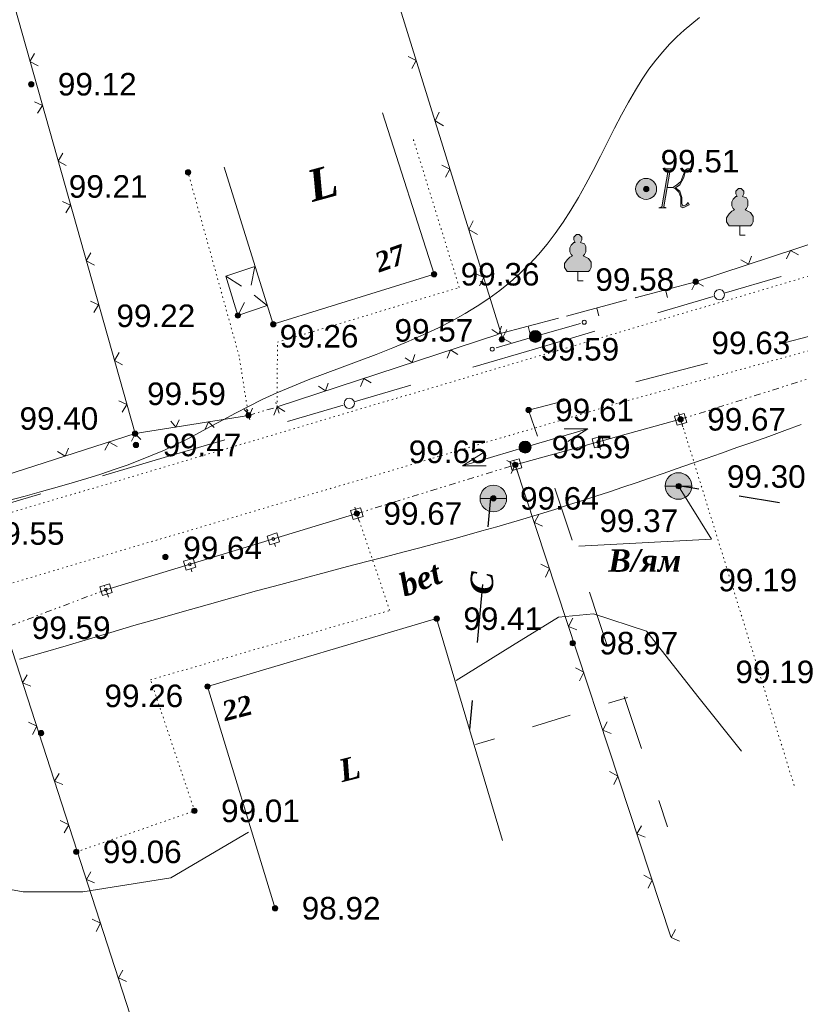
# Model space of a CAD drawing. Header units: millimetres. Extents: x 9396 to 25236, y 15106 to 31102.
# Tile 178 of 256: x 11106 to 11165, y 16405 to 16479. Entities that reach past the tile are written whole.
import ezdxf
from ezdxf.enums import TextEntityAlignment as Align

# ---------------------------------------------------------------- set-up
doc = ezdxf.new("R2010")
doc.units = ezdxf.units.MM
for name, pattern in [('DIVIDE', [1.25, 0.5, -0.25, 0, -0.25, 0, -0.25]), ('DOT', [0.25, 0, -0.25]), ('HIDDEN', [0.375, 0.25, -0.125])]:
    doc.linetypes.add(name, pattern=pattern)
for name, color, linetype, lineweight, true_color in [('1001010', 7, 'Continuous', 9, 0x000000), ('10010110', 7, 'Continuous', 20, 0xa25100), ('1060000', 7, 'Continuous', 9, 0x000000), ('1070000', 7, 'DOT', 9, 0x000000), ('2030012', 7, 'Continuous', 9, 0x000000), ('21100200', 7, 'HIDDEN', 0, 0x800080), ('3000105', 7, 'DIVIDE', 9, 0x000000), ('3000130', 7, 'Continuous', 9, 0x000000), ('3000220', 7, 'Continuous', 9, 0x000000), ('3000260', 7, 'Continuous', 9, 0x000000), ('4000210', 7, 'Continuous', 9, 0x000000), ('5010210', 7, 'Continuous', 20, 0x008000), ('5010320', 7, 'Continuous', 20, 0x800000), ('5010410', 7, 'Continuous', 9, 0x000000), ('5010420', 7, 'Continuous', 9, 0x000000), ('6011210', 1, 'Continuous', 9, 0xff0000), ('9010110', 7, 'Continuous', 9, 0x000000), ('9010120', 7, 'Continuous', 20, 0x000000)]:
    doc.layers.add(name, color=color, linetype=linetype, lineweight=lineweight, true_color=true_color)
doc.styles.add('10', font='timesbi.ttf', dxfattribs={"height": 0.001481})
doc.styles.add('2', font='timesbi.ttf', dxfattribs={"height": 0.001693})
doc.styles.add('3', font='timesbi.ttf', dxfattribs={"height": 0.001693})
doc.styles.add('9', font='timesbi.ttf', dxfattribs={"height": 0.001693})
doc.styles.add('F2', font='arial.ttf', dxfattribs={"height": 0.001693})

# ---------------------------------------------------------------- blocks, each defined once
blk = doc.blocks.new('SYMBOL4000210')
at = {"true_color": 0xffffff}
blk.add_hatch(color=7, dxfattribs=at).paths.add_polyline_path([(0.05, 1.75), (-0.05, 1.75), (-0.15, 1.65), (-0.15, 1.55), (-0.1, 1.45), (-0.15, 1.45), (-0.25, 1.35), (-0.3, 1.25), (-0.3, 1.1), (-0.25, 1), (-0.2, 0.95), (-0.3, 0.9), (-0.35, 0.85), (-0.4, 0.8), (-0.5, 0.65), (-0.5, 0.5), (-0.4, 0.35), (-0.3, 0.35), (-0.1, 0.35), (0, 0.35), (0.15, 0.35), (0.4, 0.35), (0.45, 0.4), (0.5, 0.5), (0.5, 0.7), (0.4, 0.85), (0.2, 0.95), (0.25, 1), (0.3, 1.1), (0.3, 1.3), (0.25, 1.4), (0.1, 1.45), (0.15, 1.55), (0.15, 1.65)])
at = {"color": 18, "linetype": 'Continuous', "lineweight": 0, "true_color": 0x000000, "flags": 128}
blk.add_lwpolyline([(0.05, 1.75), (-0.05, 1.75), (-0.15, 1.65), (-0.15, 1.55), (-0.1, 1.45), (-0.15, 1.45), (-0.25, 1.35), (-0.3, 1.25), (-0.3, 1.1), (-0.25, 1), (-0.2, 0.95), (-0.3, 0.9), (-0.35, 0.85), (-0.4, 0.8), (-0.5, 0.65), (-0.5, 0.5), (-0.4, 0.35), (-0.3, 0.35), (-0.1, 0.35), (0, 0.35), (0.15, 0.35), (0.4, 0.35), (0.45, 0.4), (0.5, 0.5), (0.5, 0.7), (0.4, 0.85), (0.2, 0.95), (0.25, 1), (0.3, 1.1), (0.3, 1.3), (0.25, 1.4), (0.1, 1.45), (0.15, 1.55), (0.15, 1.65), (0.05, 1.75)], close=True, dxfattribs=at)
blk.add_lwpolyline([(0, 0.35), (0, 0), (0.2, 0)], dxfattribs=at)
blk = doc.blocks.new('SYMBOL5010410')
at = {"true_color": 0xffffff}
for points in [[(0.6715, 0.711), (0.8295, 0.711), (0.5925, -0.6715), (0.474, -0.711), (0.7505, -0.711), (0.6715, -0.6715), (0.9085, 0.711), (1.027, 0.711), (1.027, 0.7505), (0.711, 0.7505)], [(1, 0.05), (1.15, 0.15), (1.3035, 0.2765), (1.3825, 0.474), (1.4615, 0.711), (1.5405, 0.7505), (1.659, 0.7505), (1.6985, 0.6715), (1.659, 0.632), (1.58, 0.6715), (1.5405, 0.711), (1.4615, 0.632), (1.422, 0.4345), (1.264, 0.158), (1.106, 0.0395), (1.264, -0.079), (1.343, -0.316), (1.343, -0.553), (1.3825, -0.632), (1.501, -0.5925), (1.58, -0.5135), (1.6195, -0.5925), (1.4615, -0.6715), (1.3825, -0.711), (1.3035, -0.6715), (1.3035, -0.553), (1.3035, -0.316), (1.2245, -0.1185), (1.106, 0)], [(-0.0395, -0.0395), (0.0395, -0.0395), (0.0395, 0.0395), (-0.0395, 0.0395)]]:
    blk.add_hatch(color=7, dxfattribs=at).paths.add_polyline_path(points)
h = blk.add_hatch(color=7, dxfattribs=at)
edge = h.paths.add_edge_path()
edge.add_arc((0, 0), 0.395, 0, 360)
at = {"color": 18, "linetype": 'Continuous', "lineweight": 0, "true_color": 0x000000, "flags": 128}
for points in [[(0.6715, 0.711), (0.8295, 0.711), (0.5925, -0.6715), (0.474, -0.711), (0.7505, -0.711), (0.6715, -0.6715), (0.9085, 0.711), (1.027, 0.711), (1.027, 0.7505), (0.711, 0.7505), (0.6715, 0.711)], [(1, 0.05), (1, 0.05), (1.15, 0.15), (1.3035, 0.2765), (1.3825, 0.474), (1.4615, 0.711), (1.5405, 0.7505), (1.659, 0.7505), (1.6985, 0.6715), (1.659, 0.632), (1.58, 0.6715), (1.5405, 0.711), (1.4615, 0.632), (1.422, 0.4345), (1.264, 0.158), (1.106, 0.0395), (1.264, -0.079), (1.343, -0.316), (1.343, -0.553), (1.3825, -0.632), (1.501, -0.5925), (1.58, -0.5135), (1.6195, -0.5925), (1.4615, -0.6715), (1.3825, -0.711), (1.3035, -0.6715), (1.3035, -0.553), (1.3035, -0.316), (1.2245, -0.1185), (1.106, 0), (1, 0.05)], [(-0.0395, -0.0395), (0.0395, -0.0395), (0.0395, 0.0395), (-0.0395, 0.0395)]]:
    blk.add_lwpolyline(points, close=True, dxfattribs=at)
blk.add_lwpolyline([(1, 0.05), (0.8, 0.05)], dxfattribs=at)
at = {"color": 3, "linetype": 'Continuous', "lineweight": 0, "true_color": 0x00ea00}
blk.add_circle((0, 0), 0.395, dxfattribs=at)
blk = doc.blocks.new('SYMBOL5010420')
at = {"true_color": 0xffffff}
h = blk.add_hatch(color=7, dxfattribs=at)
edge = h.paths.add_edge_path()
edge.add_arc((0, 0), 0.5, 0, 360)
at = {"color": 18, "linetype": 'Continuous', "lineweight": 9, "true_color": 0x000000, "flags": 128}
blk.add_lwpolyline([(-0.5, 0), (0.5, 0)], dxfattribs=at)
at = {"color": 18, "linetype": 'Continuous', "lineweight": 9, "true_color": 0x000000}
blk.add_circle((0, 0), 0.5, dxfattribs=at)
blk = doc.blocks.new('SYMBOL2030012')
at = {"true_color": 0xffffff}
h = blk.add_hatch(color=7, dxfattribs=at)
edge = h.paths.add_edge_path()
edge.add_arc((0, 0), 0.225, 0, 360)
at = {"true_color": 0x000000}
h = blk.add_hatch(color=18, dxfattribs=at)
edge = h.paths.add_edge_path()
edge.add_arc((0, 0), 0.05, 0, 360)
at = {"color": 18, "linetype": 'Continuous', "lineweight": 0, "true_color": 0x000000}
for radius in [0.225, 0.05]:
    blk.add_circle((0, 0), radius, dxfattribs=at)
blk = doc.blocks.new('SYMBOL21100200')
at = {"true_color": 0x800080}
h = blk.add_hatch(color=216, dxfattribs=at)
edge = h.paths.add_edge_path()
edge.add_arc((0, 0), 0.1, 0, 360)
at = {"color": 216, "linetype": 'Continuous', "lineweight": 0, "true_color": 0x800080}
blk.add_circle((0, 0), 0.1, dxfattribs=at)

msp = doc.modelspace()

# ---------------------------------------------------------------- linework, layer by layer
at = {"layer": '1001010', "color": 253}
for p, q in [((11137.604, 16459.541), (11133.737, 16471.674)), ((11125.509, 16455.787), (11121.831, 16467.573)), ((11124.141, 16460.109), (11123.848, 16458.712)), ((11137.604, 16459.541), (11125.509, 16455.787)), ((11121.946, 16459.383), (11123.138, 16458.633)), ((11122.862, 16456.443), (11123.364, 16457.427)), ((11125.065, 16457.19), (11124.074, 16457.957)), ((11122.862, 16456.443), (11125.065, 16457.19)), ((11137.791, 16433.66), (11120.576, 16428.554)), ((11137.791, 16433.66), (11142.739, 16416.979)), ((11120.576, 16428.554), (11125.66, 16411.883))]:
    msp.add_line(p, q, dxfattribs=at)
msp.add_polyline3d([(11122.862, 16456.443, 0), (11121.946, 16459.383, 0), (11124.141, 16460.109, 0)], dxfattribs=at)
at = {"layer": '10010110'}
for points in [[(11105.636, 16442.541, 0), (11106.891, 16442.873, 0), (11108.108, 16443.204, 0), (11109.285, 16443.534, 0), (11110.419, 16443.863, 0), (11111.509, 16444.191, 0), (11112.559, 16444.522, 0), (11113.572, 16444.858, 0), (11114.553, 16445.203, 0), (11115.504, 16445.561, 0), (11116.431, 16445.935, 0), (11117.336, 16446.327, 0), (11118.224, 16446.742, 0), (11119.1, 16447.181, 0), (11119.973, 16447.641, 0), (11120.855, 16448.119, 0), (11121.756, 16448.609, 0), (11122.688, 16449.109, 0), (11123.661, 16449.612, 0), (11124.687, 16450.116, 0), (11125.776, 16450.616, 0), (11126.935, 16451.108, 0), (11128.151, 16451.595, 0), (11129.407, 16452.077, 0), (11130.687, 16452.557, 0), (11131.973, 16453.037, 0), (11133.248, 16453.52, 0), (11134.496, 16454.006, 0), (11135.698, 16454.499, 0), (11136.842, 16454.999, 0), (11137.926, 16455.511, 0), (11138.953, 16456.036, 0), (11139.926, 16456.578, 0), (11140.847, 16457.138, 0), (11141.72, 16457.719, 0), (11142.545, 16458.323, 0), (11143.327, 16458.955, 0), (11144.068, 16459.615, 0), (11144.771, 16460.307, 0), (11145.442, 16461.034, 0), (11146.083, 16461.8, 0), (11146.7, 16462.607, 0), (11147.296, 16463.458, 0), (11147.876, 16464.357, 0), (11148.443, 16465.307, 0), (11149.001, 16466.307, 0), (11149.552, 16467.344, 0), (11150.095, 16468.4, 0), (11150.632, 16469.459, 0), (11151.162, 16470.504, 0), (11151.687, 16471.517, 0), (11152.206, 16472.481, 0), (11152.721, 16473.38, 0), (11153.232, 16474.2, 0), (11153.742, 16474.947, 0), (11154.255, 16475.628, 0), (11154.772, 16476.253, 0), (11155.297, 16476.83, 0), (11155.834, 16477.369, 0), (11156.386, 16477.878, 0), (11156.955, 16478.365, 0), (11157.544, 16478.839, 0)], [(11165.176, 16448.237, 0), (11163.95, 16447.792, 0), (11162.735, 16447.355, 0), (11161.533, 16446.927, 0), (11160.35, 16446.508, 0), (11159.188, 16446.099, 0), (11158.051, 16445.7, 0), (11156.944, 16445.314, 0), (11155.868, 16444.939, 0), (11154.819, 16444.575, 0), (11153.79, 16444.221, 0), (11152.776, 16443.874, 0), (11151.771, 16443.534, 0), (11150.767, 16443.198, 0), (11149.76, 16442.865, 0), (11148.741, 16442.534, 0), (11147.708, 16442.203, 0), (11146.659, 16441.873, 0), (11145.594, 16441.543, 0), (11144.514, 16441.216, 0), (11143.419, 16440.89, 0), (11142.311, 16440.567, 0), (11141.189, 16440.247, 0), (11140.054, 16439.931, 0), (11138.905, 16439.617, 0), (11137.731, 16439.304, 0), (11136.522, 16438.985, 0), (11135.264, 16438.656, 0), (11133.946, 16438.313, 0), (11132.557, 16437.951, 0), (11131.083, 16437.565, 0), (11129.515, 16437.151, 0), (11127.844, 16436.705, 0), (11126.089, 16436.232, 0), (11124.271, 16435.737, 0), (11122.415, 16435.226, 0), (11120.542, 16434.704, 0), (11118.675, 16434.178, 0), (11116.837, 16433.653, 0), (11115.05, 16433.135, 0), (11113.329, 16432.627, 0), (11111.645, 16432.126, 0), (11109.962, 16431.626, 0), (11108.245, 16431.122, 0), (11106.456, 16430.607, 0)], [(11106.723, 16413.119, 0), (11102.056, 16413.992, 0), (11098.114, 16414.646, 0), (11094.804, 16415.111, 0), (11092.03, 16415.417, 0), (11089.7, 16415.592, 0), (11087.719, 16415.667, 0), (11085.994, 16415.67, 0), (11084.432, 16415.631, 0), (11082.948, 16415.573, 0), (11081.508, 16415.488, 0), (11080.084, 16415.363, 0), (11078.652, 16415.184, 0), (11077.186, 16414.937, 0), (11075.66, 16414.607, 0), (11074.049, 16414.181, 0), (11072.327, 16413.645, 0)]]:
    msp.add_polyline3d(points, dxfattribs=at)
at = {"layer": '1060000', "color": 253}
for points in [[(11155.959, 16443.626, 0), (11158.447, 16439.619, 102.694), (11148.482, 16439.108, 4.625)], [(11160.698, 16423.71, 0), (11157.524, 16427.68, 0), (11153.555, 16432.709, 0), (11149.587, 16434.032, 0), (11146.941, 16433.767, 0), (11143.501, 16431.649, 0), (11139.268, 16429.002, 0)], [(11123.656, 16417.62, 0), (11117.835, 16414.178, 0), (11111.221, 16413.119, 0), (11106.723, 16413.119, 0)]]:
    msp.add_polyline3d(points, dxfattribs=at)
at = {"layer": '1070000', "color": 253}
for p, q in [((11207.331, 16471.729), (11082.872, 16434.831)), ((11151.479, 16449.863), (11199.175, 16462.994)), ((11125.815, 16449.569), (11125.828, 16454.424)), ((11156.122, 16448.641), (11164.714, 16420.915))]:
    msp.add_line(p, q, dxfattribs=at)
for points in [[(11125.828, 16454.424, 0), (11139.492, 16458.544, 0), (11136.052, 16469.657, 0), (11136.052, 16469.392, 0)], [(11123.655, 16448.935, 0), (11122.955, 16453.385, 0), (11119.116, 16467.201, 0)], [(11070.601, 16425.674, 0), (11097.906, 16433.967, 0), (11151.479, 16449.863, 0)], [(11110.73, 16416.13, 0), (11119.608, 16419.211, 0), (11116.297, 16429.067, 0), (11134.269, 16434.274, 0), (11131.8, 16441.55, 0)]]:
    msp.add_polyline3d(points, dxfattribs=at)
at = {"layer": '3000105', "color": 253}
for p, q in [((11156.122, 16448.641), (11165.687, 16451.679)), ((11125.956, 16449.089), (11125.646, 16450.145)), ((11123.514, 16449.414), (11123.824, 16448.359)), ((11123.655, 16448.935), (11125.815, 16449.569)), ((11155.971, 16449.118), (11156.304, 16448.07)), ((11143.847, 16444.739), (11143.523, 16445.79)), ((11131.8, 16441.55), (11143.7, 16445.217)), ((11131.653, 16442.028), (11131.977, 16440.977)), ((11112.932, 16435.83), (11105.359, 16432.969)), ((11113.109, 16435.362), (11112.72, 16436.391))]:
    msp.add_line(p, q, dxfattribs=at)
at = {"layer": '3000130', "color": 253}
for p, q in [((11156.122, 16448.641), (11143.7, 16445.217)), ((11156.281, 16448.067), (11156.211, 16448.307)), ((11150.091, 16446.357), (11150.021, 16446.597)), ((11143.891, 16444.647), (11143.821, 16444.887)), ((11131.8, 16441.55), (11112.932, 16435.83)), ((11131.971, 16440.977), (11131.901, 16441.217)), ((11125.691, 16439.077), (11125.621, 16439.307)), ((11119.411, 16437.167), (11119.341, 16437.407)), ((11113.131, 16435.267), (11113.061, 16435.507))]:
    msp.add_line(p, q, dxfattribs=at)
for points in [[(11156.391, 16449.077, 0), (11155.671, 16448.877, 0), (11155.851, 16448.207, 0), (11156.581, 16448.407, 0), (11156.391, 16449.077, 0)], [(11156.121, 16448.537, 0), (11156.171, 16448.547, 0), (11156.211, 16448.587, 0), (11156.221, 16448.637, 0), (11156.211, 16448.697, 0), (11156.171, 16448.727, 0), (11156.121, 16448.747, 0), (11156.071, 16448.727, 0), (11156.031, 16448.697, 0), (11156.021, 16448.637, 0), (11156.031, 16448.587, 0), (11156.071, 16448.547, 0), (11156.121, 16448.537, 0)], [(11150.191, 16447.367, 0), (11149.471, 16447.167, 0), (11149.661, 16446.497, 0), (11150.381, 16446.697, 0), (11150.191, 16447.367, 0)], [(11149.931, 16446.827, 0), (11149.981, 16446.847, 0), (11150.021, 16446.877, 0), (11150.031, 16446.937, 0), (11150.021, 16446.987, 0), (11149.981, 16447.027, 0), (11149.931, 16447.037, 0), (11149.871, 16447.027, 0), (11149.841, 16446.987, 0), (11149.821, 16446.937, 0), (11149.841, 16446.877, 0), (11149.871, 16446.847, 0), (11149.931, 16446.827, 0)], [(11144.001, 16445.667, 0), (11143.281, 16445.467, 0), (11143.461, 16444.787, 0), (11144.191, 16444.987, 0), (11144.001, 16445.667, 0)], [(11143.731, 16445.127, 0), (11143.781, 16445.137, 0), (11143.821, 16445.177, 0), (11143.831, 16445.227, 0), (11143.821, 16445.277, 0), (11143.781, 16445.317, 0), (11143.731, 16445.327, 0), (11143.681, 16445.317, 0), (11143.641, 16445.277, 0), (11143.631, 16445.227, 0), (11143.641, 16445.177, 0), (11143.681, 16445.137, 0), (11143.731, 16445.127, 0)], [(11132.061, 16441.997, 0), (11131.331, 16441.777, 0), (11131.531, 16441.107, 0), (11132.271, 16441.327, 0), (11132.061, 16441.997, 0)], [(11131.801, 16441.447, 0), (11131.851, 16441.457, 0), (11131.891, 16441.497, 0), (11131.901, 16441.547, 0), (11131.891, 16441.607, 0), (11131.851, 16441.637, 0), (11131.801, 16441.657, 0), (11131.751, 16441.637, 0), (11131.711, 16441.607, 0), (11131.691, 16441.547, 0), (11131.711, 16441.497, 0), (11131.751, 16441.457, 0), (11131.801, 16441.447, 0)], [(11125.781, 16440.097, 0), (11125.051, 16439.867, 0), (11125.251, 16439.197, 0), (11125.991, 16439.427, 0), (11125.781, 16440.097, 0)], [(11125.521, 16439.537, 0), (11125.571, 16439.557, 0), (11125.611, 16439.597, 0), (11125.621, 16439.647, 0), (11125.611, 16439.697, 0), (11125.571, 16439.737, 0), (11125.521, 16439.747, 0), (11125.471, 16439.737, 0), (11125.431, 16439.697, 0), (11125.411, 16439.647, 0), (11125.431, 16439.597, 0), (11125.471, 16439.557, 0), (11125.521, 16439.537, 0)], [(11119.501, 16438.187, 0), (11118.771, 16437.967, 0), (11118.971, 16437.297, 0), (11119.711, 16437.517, 0), (11119.501, 16438.187, 0)], [(11119.241, 16437.637, 0), (11119.291, 16437.647, 0), (11119.331, 16437.687, 0), (11119.341, 16437.747, 0), (11119.331, 16437.797, 0), (11119.291, 16437.837, 0), (11119.241, 16437.847, 0), (11119.191, 16437.837, 0), (11119.151, 16437.797, 0), (11119.131, 16437.747, 0), (11119.151, 16437.687, 0), (11119.191, 16437.647, 0), (11119.241, 16437.637, 0)], [(11113.221, 16436.287, 0), (11112.491, 16436.057, 0), (11112.691, 16435.387, 0), (11113.421, 16435.617, 0), (11113.221, 16436.287, 0)], [(11112.961, 16435.737, 0), (11113.011, 16435.747, 0), (11113.051, 16435.787, 0), (11113.061, 16435.837, 0), (11113.051, 16435.887, 0), (11113.011, 16435.927, 0), (11112.961, 16435.947, 0), (11112.901, 16435.927, 0), (11112.871, 16435.887, 0), (11112.851, 16435.837, 0), (11112.871, 16435.787, 0), (11112.901, 16435.747, 0), (11112.961, 16435.737, 0)]]:
    msp.add_polyline3d(points, close=True, dxfattribs=at)
at = {"layer": '3000220', "color": 253}
for p, q in [((11157.251, 16458.977), (11152.711, 16457.767)), ((11154.981, 16458.377), (11155.131, 16457.797)), ((11152.091, 16457.607), (11147.551, 16456.397)), ((11149.821, 16456.997), (11149.981, 16456.417)), ((11146.941, 16456.227), (11142.401, 16455.027)), ((11144.671, 16455.627), (11144.821, 16455.047))]:
    msp.add_line(p, q, dxfattribs=at)
at = {"layer": '3000260', "color": 253}
for p, q in [((11142.749, 16454.734), (11133.737, 16483.713)), ((11157.248, 16458.978), (11175.412, 16464.957)), ((11125.815, 16449.569), (11142.4, 16455.022)), ((11115.134, 16447.559), (11123.655, 16448.935)), ((11143.7, 16445.217), (11155.397, 16409.761)), ((11105.359, 16432.969), (11118.656, 16391.915))]:
    msp.add_line(p, q, dxfattribs=at)
for points in [[(11090.946, 16439.783, 0), (11115.134, 16447.559, 0), (11095.509, 16517.085, 0)], [(11107.851, 16475.197, 0), (11107.241, 16475.537, 0), (11107.591, 16476.127, 0)], [(11135.921, 16474.987, 0), (11136.261, 16475.607, 0), (11135.641, 16475.907, 0)], [(11107.811, 16471.647, 0), (11108.171, 16472.217, 0), (11107.581, 16472.487, 0)], [(11138.311, 16470.697, 0), (11137.671, 16471.067, 0), (11137.991, 16471.717, 0)], [(11109.971, 16467.707, 0), (11109.351, 16468.047, 0), (11109.701, 16468.637, 0)], [(11138.461, 16466.827, 0), (11138.791, 16467.447, 0), (11138.181, 16467.747, 0)], [(11109.931, 16464.157, 0), (11110.291, 16464.727, 0), (11109.691, 16464.997, 0)], [(11140.851, 16462.537, 0), (11140.211, 16462.907, 0), (11140.531, 16463.557, 0)], [(11112.081, 16460.217, 0), (11111.461, 16460.557, 0), (11111.821, 16461.157, 0)], [(11164.081, 16460.697, 0), (11164.381, 16461.327, 0), (11164.971, 16460.997, 0)], [(11160.651, 16460.627, 0), (11161.221, 16460.287, 0), (11161.451, 16460.887, 0)], [(11141.001, 16458.667, 0), (11141.331, 16459.287, 0), (11140.721, 16459.587, 0)], [(11156.961, 16458.357, 0), (11157.261, 16458.977, 0), (11157.851, 16458.647, 0)], [(11112.041, 16456.667, 0), (11112.401, 16457.237, 0), (11111.801, 16457.507, 0)], [(11141.931, 16455.397, 0), (11142.461, 16455.037, 0), (11142.661, 16455.637, 0)], [(11143.381, 16454.377, 0), (11142.751, 16454.747, 0), (11143.071, 16455.397, 0)], [(11114.191, 16452.727, 0), (11113.581, 16453.067, 0), (11113.931, 16453.667, 0)], [(11138.581, 16453.237, 0), (11138.841, 16453.847, 0), (11139.391, 16453.507, 0)], [(11135.421, 16453.257, 0), (11135.951, 16452.897, 0), (11136.151, 16453.497, 0)], [(11128.911, 16451.117, 0), (11129.441, 16450.767, 0), (11129.641, 16451.357, 0)], [(11132.071, 16451.097, 0), (11132.331, 16451.707, 0), (11132.881, 16451.367, 0)], [(11114.161, 16449.177, 0), (11114.521, 16449.747, 0), (11113.921, 16450.027, 0)], [(11123.341, 16449.387, 0), (11123.741, 16448.947, 0), (11123.961, 16449.487, 0)], [(11125.561, 16448.957, 0), (11125.821, 16449.577, 0), (11126.381, 16449.227, 0)], [(11117.821, 16448.497, 0), (11118.211, 16448.057, 0), (11118.441, 16448.597, 0)], [(11120.391, 16447.907, 0), (11120.661, 16448.457, 0), (11121.081, 16448.017, 0)], [(11112.861, 16446.307, 0), (11113.181, 16446.927, 0), (11113.781, 16446.597, 0)], [(11114.871, 16447.007, 0), (11115.141, 16447.557, 0), (11115.561, 16447.117, 0)], [(11109.311, 16446.217, 0), (11109.891, 16445.877, 0), (11110.141, 16446.477, 0)], [(11143.061, 16445.547, 0), (11143.701, 16445.207, 0), (11143.381, 16444.577, 0)], [(11145.461, 16441.477, 0), (11145.131, 16440.877, 0), (11145.751, 16440.597, 0)], [(11145.631, 16437.757, 0), (11146.271, 16437.417, 0), (11145.961, 16436.777, 0)], [(11148.031, 16433.687, 0), (11147.701, 16433.077, 0), (11148.321, 16432.807, 0)], [(11148.211, 16429.967, 0), (11148.841, 16429.627, 0), (11148.531, 16428.987, 0)], [(11107.031, 16429.427, 0), (11106.691, 16428.847, 0), (11107.301, 16428.597, 0)], [(11107.131, 16425.877, 0), (11107.761, 16425.567, 0), (11107.431, 16424.957, 0)], [(11150.601, 16425.897, 0), (11150.271, 16425.287, 0), (11150.891, 16425.017, 0)], [(11109.431, 16422.027, 0), (11109.091, 16421.447, 0), (11109.701, 16421.197, 0)], [(11150.781, 16422.167, 0), (11151.411, 16421.827, 0), (11151.101, 16421.197, 0)], [(11109.521, 16418.487, 0), (11110.151, 16418.167, 0), (11109.821, 16417.557, 0)], [(11153.171, 16418.097, 0), (11152.841, 16417.497, 0), (11153.461, 16417.227, 0)], [(11111.821, 16414.627, 0), (11111.491, 16414.047, 0), (11112.091, 16413.797, 0)], [(11153.351, 16414.377, 0), (11153.991, 16414.037, 0), (11153.671, 16413.407, 0)], [(11111.921, 16411.087, 0), (11112.551, 16410.767, 0), (11112.221, 16410.157, 0)], [(11155.741, 16410.307, 0), (11155.421, 16409.707, 0), (11156.031, 16409.427, 0)], [(11114.221, 16407.237, 0), (11113.881, 16406.657, 0), (11114.491, 16406.397, 0)]]:
    msp.add_polyline3d(points, dxfattribs=at)
at = {"layer": '5010210'}
for p, q in [((11163.511, 16454.287), (11166.201, 16454.997)), ((11158.141, 16452.867), (11152.761, 16451.457)), ((11144.701, 16449.337), (11147.391, 16450.037)), ((11145.361, 16447.377), (11144.701, 16449.337)), ((11146.661, 16443.467), (11147.961, 16439.547)), ((11149.921, 16433.677), (11149.271, 16435.637)), ((11150.571, 16431.727), (11149.921, 16433.677)), ((11152.121, 16427.737), (11150.691, 16427.297)), ((11151.871, 16427.807), (11153.181, 16423.897)), ((11144.981, 16425.527), (11147.831, 16426.407)), ((11142.131, 16424.637), (11140.701, 16424.197)), ((11155.131, 16418.027), (11154.481, 16419.987))]:
    msp.add_line(p, q, dxfattribs=at)
at = {"layer": '5010320', "lineweight": 30}
for p, q in [((11157.481, 16443.377), (11155.961, 16443.627)), ((11141.841, 16442.747, 2.526), (11141.641, 16440.567, 2.526)), ((11160.511, 16442.877), (11163.551, 16442.377)), ((11140.851, 16431.857, 2.526), (11141.251, 16436.217, 2.526)), ((11140.461, 16427.507, 2.526), (11140.261, 16425.327, 2.526))]:
    msp.add_line(p, q, dxfattribs=at)
at = {"layer": '6011210'}
for q in [(11149.138, 16447.916), (11139.74, 16445.139)]:
    msp.add_line((11144.433, 16446.547), q, dxfattribs=at)
for points in [[(11147.366, 16447.921, 0), (11149.138, 16447.916, 0), (11149.138, 16447.916, 0), (11147.646, 16446.961, 0)], [(11141.512, 16445.148, 0), (11139.74, 16445.139, 0), (11139.74, 16445.139, 0), (11141.225, 16446.106, 0)]]:
    msp.add_polyline3d(points, dxfattribs=at)
at = {"layer": '9010110', "color": 253}
for q in [(11148.595, 16455.845), (11142.259, 16453.997)]:
    msp.add_line((11145.425, 16454.929), q, dxfattribs=at)
for points in [[(11149.033, 16455.928, 0), (11149.013, 16456.003, 0), (11148.958, 16456.058, 0), (11148.883, 16456.078, 0), (11148.808, 16456.058, 0), (11148.753, 16456.003, 0), (11148.733, 16455.928, 0), (11148.753, 16455.853, 0), (11148.808, 16455.798, 0), (11148.883, 16455.778, 0), (11148.958, 16455.798, 0), (11149.013, 16455.853, 0), (11149.033, 16455.928, 0)], [(11142.121, 16453.912, 0), (11142.101, 16453.987, 0), (11142.046, 16454.042, 0), (11141.971, 16454.062, 0), (11141.896, 16454.042, 0), (11141.841, 16453.987, 0), (11141.821, 16453.912, 0), (11141.841, 16453.837, 0), (11141.896, 16453.783, 0), (11141.971, 16453.762, 0), (11142.046, 16453.783, 0), (11142.101, 16453.837, 0), (11142.121, 16453.912, 0)]]:
    msp.add_polyline3d(points, close=True, dxfattribs=at)
at = {"layer": '9010120', "color": 253}
for p, q in [((11163.671, 16459.357), (11159.401, 16458.107)), ((11158.571, 16457.867), (11154.401, 16456.637)), ((11145.131, 16453.917), (11149.671, 16455.257)), ((11140.501, 16452.557), (11145.131, 16453.917)), ((11135.861, 16451.197), (11131.601, 16449.947)), ((11130.771, 16449.707), (11126.591, 16448.477)), ((11117.331, 16445.757), (11121.871, 16447.097)), ((11112.691, 16444.397), (11117.331, 16445.757)), ((11108.061, 16443.037), (11103.801, 16441.787))]:
    msp.add_line(p, q, dxfattribs=at)
for points in [[(11159.031, 16457.607, 0), (11159.231, 16457.657, 0), (11159.371, 16457.807, 0), (11159.421, 16457.997, 0), (11159.371, 16458.197, 0), (11159.231, 16458.337, 0), (11159.031, 16458.397, 0), (11158.841, 16458.337, 0), (11158.691, 16458.197, 0), (11158.641, 16457.997, 0), (11158.691, 16457.807, 0), (11158.841, 16457.657, 0), (11159.031, 16457.607, 0)], [(11131.231, 16449.447, 0), (11131.431, 16449.497, 0), (11131.571, 16449.647, 0), (11131.621, 16449.837, 0), (11131.571, 16450.037, 0), (11131.431, 16450.177, 0), (11131.231, 16450.237, 0), (11131.031, 16450.177, 0), (11130.891, 16450.037, 0), (11130.841, 16449.837, 0), (11130.891, 16449.647, 0), (11131.031, 16449.497, 0), (11131.231, 16449.447, 0)]]:
    msp.add_polyline3d(points, close=True, dxfattribs=at)

# ---------------------------------------------------------------- block references
at = {"layer": '2030012', "color": 253, "xscale": 2, "yscale": 2, "zscale": 2}
for p in [(11145.206, 16454.864), (11144.433, 16446.547)]:
    msp.add_blockref('SYMBOL2030012', p, dxfattribs=at)
at = {"layer": '21100200', "xscale": 2, "yscale": 2, "zscale": 2}
for p in [(11107.338, 16473.817, 198.24), (11119.118, 16467.197, 198.42), (11153.538, 16465.937, 199.02), (11137.598, 16459.537, 198.72), (11157.258, 16458.977, 199.16), (11122.858, 16456.437, 198.44), (11125.518, 16455.777, 198.52), (11145.424, 16454.938, 199.176), (11142.689, 16454.643, 199.142), (11123.658, 16448.937, 199.18), (11144.698, 16449.337, 199.22), (11156.118, 16448.637, 199.34), (11115.138, 16447.557, 198.8), (11115.206, 16446.709, 198.947), (11144.433, 16446.556, 199.177), (11143.698, 16445.217, 199.3), (11155.978, 16443.617, 198.74), (11142.058, 16442.697, 199.28), (11131.798, 16441.557, 199.34), (11117.418, 16438.297, 199.28), (11137.798, 16433.657, 198.82), (11148.018, 16431.817, 197.94), (11120.578, 16428.557, 198.52), (11108.078, 16425.057, 198.44), (11119.598, 16419.217, 198.02), (11110.718, 16416.137, 198.12), (11125.658, 16411.897, 197.84)]:
    msp.add_blockref('SYMBOL21100200', p, dxfattribs=at)
at = {"layer": '4000210', "color": 253, "xscale": 2, "yscale": 2, "zscale": 2}
for p in [(11160.559, 16462.473), (11148.389, 16459.034)]:
    msp.add_blockref('SYMBOL4000210', p, dxfattribs=at)
at = {"layer": '5010410', "color": 253, "xscale": 2, "yscale": 2, "zscale": 2}
msp.add_blockref('SYMBOL5010410', (11153.528, 16465.949), dxfattribs=at)
at = {"layer": '5010420', "color": 253, "xscale": 2, "yscale": 2, "zscale": 2}
for p in [(11155.959, 16443.626), (11142.052, 16442.684)]:
    msp.add_blockref('SYMBOL5010420', p, dxfattribs=at)

# ---------------------------------------------------------------- texts
at = {"layer": '1001010', "color": 253, "style": '9'}
for height, rotation, p in [(2.363, 15.2, (11128.156, 16466.104, 21.38)), (1.693, 14.2, (11130.483, 16422.187, 34.58))]:
    msp.add_text('L', height=height, rotation=rotation, dxfattribs=at).set_placement(p, align=Align.MIDDLE_LEFT)
at = {"layer": '1001010', "color": 1, "true_color": 0xff0000, "style": '10'}
for s, rotation, p in [('27', 19.6, (11133.236, 16460.364, 103.64)), ('22', 14.5, (11121.723, 16426.667, 149.56))]:
    msp.add_text(s, height=1.4813, rotation=rotation, dxfattribs=at).set_placement(p, align=Align.MIDDLE_LEFT)
at = {"layer": '1070000', "color": 253, "style": '2'}
msp.add_text('bet', height=1.693, rotation=20.7, dxfattribs=at).set_placement((11135.079, 16436.08), align=Align.MIDDLE_LEFT)
at = {"layer": '21100200', "color": 253, "style": 'F2'}
for s, p in [('99.12', (11109.338, 16473.817, 198.24)), ('99.51', (11154.618, 16468.037, 69.84)), ('99.21', (11110.158, 16466.137, 60.64)), ('99.36', (11139.598, 16459.537, 198.72)), ('99.58', (11149.718, 16459.137, 17.62)), ('99.22', (11113.738, 16456.417)), ('99.57', (11134.629, 16455.323, 47.782)), ('99.26', (11125.998, 16454.877, 43.38)), ('99.63', (11158.438, 16454.377, 129.3)), ('99.59', (11145.584, 16453.898, -0.004)), ('99.59', (11116.038, 16450.557, 57.86)), ('99.61', (11146.698, 16449.337, 199.22)), ('99.40', (11106.458, 16448.697, 15.52)), ('99.67', (11158.118, 16448.637, 199.34)), ('99.47', (11117.206, 16446.709, 198.947)), ('99.65', (11135.698, 16446.197, 4.74)), ('99.59', (11146.433, 16446.556, 199.177)), ('99.30', (11159.598, 16444.337, 18.58)), ('99.64', (11144.058, 16442.697, 199.28)), ('99.67', (11133.798, 16441.557, 199.34)), ('99.37', (11150.018, 16441.017, 21.86)), ('99.55', (11103.918, 16440.057, 199.1)), ('99.64', (11118.758, 16438.977, 134.1)), ('99.19', (11158.958, 16436.557, 39.34)), ('99.41', (11139.798, 16433.657, 198.82)), ('99.59', (11107.378, 16432.977, 199.18)), ('98.97', (11150.018, 16431.817, 197.94)), ('99.19', (11160.238, 16429.657, 50.7)), ('99.26', (11112.838, 16427.857, 13.64)), ('99.01', (11121.598, 16419.217, 198.02)), ('99.06', (11112.718, 16416.137, 198.12)), ('98.92', (11127.658, 16411.897, 197.84))]:
    msp.add_text(s, height=1.693, dxfattribs=at).set_placement(p, align=Align.MIDDLE_LEFT)
at = {"layer": '5010320', "color": 253, "style": '3'}
msp.add_text('C', height=1.693, rotation=87.9, dxfattribs=at).set_placement((11141.151, 16435.477, 0.006), align=Align.MIDDLE_LEFT)
at = {"layer": '5010420', "color": 253, "style": '2'}
msp.add_text('В/ям', height=1.693, dxfattribs=at).set_placement((11150.679, 16438.026, 66.24), align=Align.MIDDLE_LEFT)

doc.saveas('drawing.dxf')
